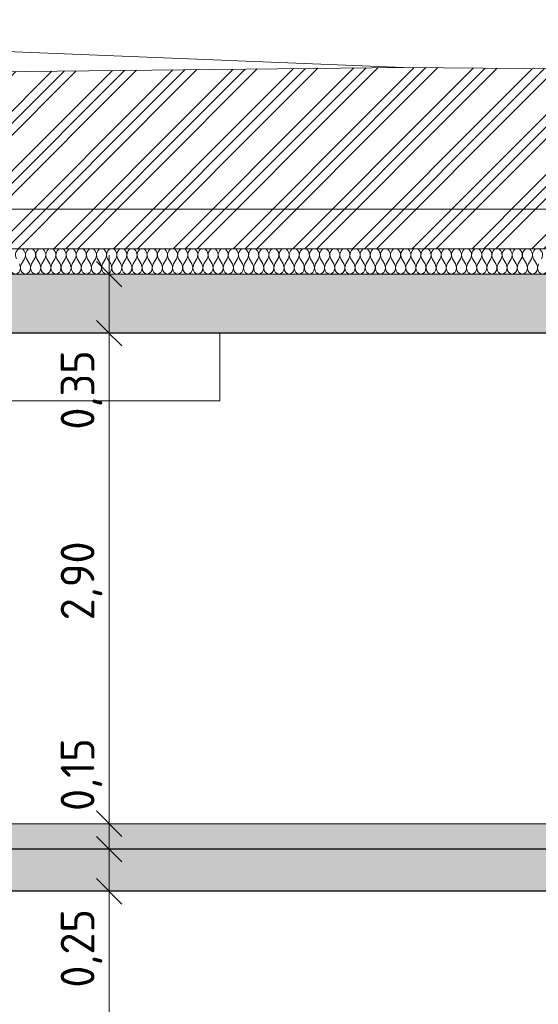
# Model space of a CAD drawing. Header units: millimetres. Extents: x -7244281 to -6598479, y 5719953 to 5938280.
# Tile 4 of 73: x -6805041 to -6801972, y 5729129 to 5734951. Entities that reach past the tile are written whole.
import ezdxf

# ---------------------------------------------------------------- set-up
doc = ezdxf.new("R2010")
doc.units = ezdxf.units.MM
doc.header["$MEASUREMENT"] = 0
doc.set_wipeout_variables(frame=1)
doc.linetypes.add('Wipeout_Contour', pattern=[1000, 0, -1000])
for name, color, linetype, lineweight in [('0_Ном._пера__1', 7, 'Continuous', 0), ('0_Ном._пера__120', 7, 'Continuous', 0), ('АР-Перекрытия_Приямки.АР_Ном._пера__1', 7, 'Continuous', 30), ('АР-Перекрытия_Приямки.АР_Ном._пера__101', 252, 'Continuous', 0), ('АР-Разуклонка кровли_Ном._пера__1', 7, 'Continuous', 0), ('АР-Чертеж-Размеры.АР_Ном._пера__1', 7, 'Continuous', 0), ('Местность - Рельеф_Ном._пера__1', 7, 'Continuous', 0)]:
    doc.layers.add(name, color=color, linetype=linetype, lineweight=lineweight)
for name, color, linetype in [('АР-Перекрытия_Приямки.АР', 7, 'Continuous'), ('АР-Разуклонка кровли', 7, 'Continuous'), ('АР-Чертеж-Размеры.АР', 7, 'Continuous'), ('Местность - Рельеф', 7, 'Continuous')]:
    doc.layers.add(name, color=color, linetype=linetype)
doc.layers.add('АР-Перекрытия_Приямки.АР_Ном._пера__180', color=7, linetype='Continuous', lineweight=5, true_color=0xd6cda7)
doc.styles.add('РЎР“Р•РќР•Р\xa0Р\x98Р\xa0_РЎРўР\x98Р›Р¬_2', font='GOST_Common.ttf')
doc.dimstyles.new('СГЕНЕРИР_СТИЛЬ__3', dxfattribs={"dimtxt": 200, "dimasz": 142.5, "dimexe": 0.18, "dimexo": 300000, "dimgap": 0, "dimtad": 1, "dimlfac": 0.001, "dimzin": 0, "dimdsep": 46, "dimtxsty": 'РЎР“Р•РќР•Р\xa0Р\x98Р\xa0_РЎРўР\x98Р›Р¬_2', "dimblk": 'ARROWHEAD_6', "dimblk1": 'ARROWHEAD_6', "dimblk2": 'ARROWHEAD_6', "dimcen": 0.09, "dimclrd": 7, "dimclre": 7, "dimclrt": 7, "dimadec": 0, "dimazin": 0, "dimtfac": 1, "dimtdec": 4, "dimtmove": 0, "dimatfit": 3, "dimfxl": 1, "dimtolj": 1, "dimtzin": 0, "dimarcsym": 0})
pattern_1 = [(45, (-6283484.88, 5731196.98), (-84.852814, 84.852814), []), (45, (-6283527.3, 5731239.41), (-84.852814, 84.852814), [90, -30, 0, -30])]

# ---------------------------------------------------------------- blocks, each defined once
blk = doc.blocks.new('Элемент Разреза_6_1', base_point=(-6283484.9, 5731197))
at = {"layer": 'АР-Перекрытия_Приямки.АР_Ном._пера__101', "linetype": 'Continuous', "lineweight": 0}
h = blk.add_hatch(dxfattribs=at)
h.set_pattern_fill('ЖЕЛЕЗОБЕТОН__PROJECT__0001', color=252, style=0, pattern_type=2)
h.set_pattern_definition(pattern_1)
h.paths.add_polyline_path([(-6808853.1, 5733097), (-6767056.6, 5733097), (-6767056.6, 5733447), (-6808853.1, 5733447)])
at = {"layer": 'АР-Перекрытия_Приямки.АР_Ном._пера__1', "color": 7, "linetype": 'Continuous', "lineweight": 30}
for p, q in [((-6767056.6, 5733447), (-6808853.1, 5733447)), ((-6796956.6, 5733097), (-6808853.1, 5733097))]:
    blk.add_line(p, q, dxfattribs=at)
blk = doc.blocks.new('Элемент Разреза_9_1', base_point=(-6283484.9, 5731197))
at = {"layer": 'Местность - Рельеф', "linetype": 'Continuous', "lineweight": 0, "true_color": 0x000000}
h = blk.add_hatch(dxfattribs=at)
h.set_pattern_fill('АЛЮМИНИЙ_0001', color=18, style=0, pattern_type=2)
h.set_pattern_definition([(45, (-6283484.88, 5731196.98), (-176.7767, 176.7767), []), (45, (-6283520.23, 5731232.34), (-176.7767, 176.7767), []), (45, (-6283555.6, 5731267.7), (-176.7767, 176.7767), [])])
h.paths.add_polyline_path([(-6808853.1, 5733447), (-6767056.6, 5733447), (-6767056.6, 5729797), (-6764184.8, 5729797), (-6764184.8, 5734950.9), (-6765000.5, 5734934), (-6768199.7, 5734932.4), (-6777057.5, 5734897), (-6783555, 5734762.4), (-6785794.5, 5734713.8), (-6789811.1, 5734630.6), (-6797346.2, 5734623.6), (-6802770.1, 5734669), (-6808169.9, 5734610.5), (-6808294.5, 5734612.9), (-6808853.1, 5734614.7)])
at = {"layer": 'Местность - Рельеф_Ном._пера__1', "color": 7, "linetype": 'Continuous', "lineweight": 0}
blk.add_line((-6808853.1, 5734911.9), (-6802770.1, 5734669), dxfattribs=at)
at = {"layer": 'Местность - Рельеф_Ном._пера__1', "color": 7, "linetype": 'Continuous', "lineweight": 0, "flags": 128}
blk.add_lwpolyline([(-6808853.1, 5734614.7), (-6808294.5, 5734612.9), (-6808169.9, 5734610.5), (-6802770.1, 5734669), (-6797346.2, 5734623.6), (-6789811.1, 5734630.6), (-6785794.5, 5734713.8), (-6783555, 5734762.4), (-6777057.5, 5734897), (-6768199.7, 5734932.4), (-6765000.5, 5734934), (-6764184.8, 5734950.9)], dxfattribs=at)
blk = doc.blocks.new('Элемент Разреза_12_1', base_point=(-6283484.9, 5731197))
at = {"layer": 'АР-Разуклонка кровли_Ном._пера__1', "color": 7, "linetype": 'Continuous', "lineweight": 0, "flags": 128}
blk.add_lwpolyline([(-6767056.6, 5733787), (-6769790.5, 5733831.5), (-6808853.1, 5733831.5)], dxfattribs=at)
blk = doc.blocks.new('Элемент Разреза_18_1', base_point=(-6283484.9, 5731197))
at = {"layer": 'АР-Перекрытия_Приямки.АР_Ном._пера__101', "linetype": 'Continuous', "lineweight": 0}
h = blk.add_hatch(dxfattribs=at)
h.set_pattern_fill('ЖЕЛЕЗОБЕТОН__PROJECT__0001', color=252, style=0, pattern_type=2)
h.set_pattern_definition(pattern_1)
h.paths.add_polyline_path([(-6808853.1, 5729797), (-6796706.6, 5729797), (-6796706.6, 5730047), (-6796956.6, 5730047), (-6808853.1, 5730047)])
at = {"layer": 'АР-Перекрытия_Приямки.АР_Ном._пера__180', "linetype": 'Continuous', "lineweight": 0, "true_color": 0xf4f1e8}
blk.add_hatch(color=7, dxfattribs=at).paths.add_polyline_path([(-6808853.1, 5730047), (-6796956.6, 5730047), (-6796956.6, 5730197), (-6808853.1, 5730197)])
at = {"layer": 'АР-Перекрытия_Приямки.АР_Ном._пера__1', "color": 7, "linetype": 'Continuous', "lineweight": 0}
blk.add_line((-6796956.6, 5730197), (-6808853.1, 5730197), dxfattribs=at)
at = {"layer": 'АР-Перекрытия_Приямки.АР_Ном._пера__1', "color": 7, "linetype": 'Continuous', "lineweight": 30}
for p, q in [((-6796956.6, 5730047), (-6808853.1, 5730047)), ((-6796706.6, 5729797), (-6806056.6, 5729797))]:
    blk.add_line(p, q, dxfattribs=at)
blk = doc.blocks.new('*X55', base_point=(-6283484.9, 5731197))
at = {"layer": '0_Ном._пера__1', "color": 7, "linetype": 'Continuous', "lineweight": 0}
for p, q in [((-6805030.5, 5733507), (-6805012.5, 5733537)), ((-6804982.5, 5733507), (-6805000.5, 5733537)), ((-6804970.5, 5733507), (-6804952.5, 5733537)), ((-6804922.5, 5733507), (-6804940.5, 5733537)), ((-6804910.5, 5733507), (-6804892.5, 5733537)), ((-6804862.5, 5733507), (-6804880.5, 5733537)), ((-6804850.5, 5733507), (-6804832.5, 5733537)), ((-6804802.5, 5733507), (-6804820.5, 5733537)), ((-6804790.5, 5733507), (-6804772.5, 5733537)), ((-6804742.5, 5733507), (-6804760.5, 5733537)), ((-6804730.5, 5733507), (-6804712.5, 5733537)), ((-6804682.5, 5733507), (-6804700.5, 5733537)), ((-6804670.5, 5733507), (-6804652.5, 5733537)), ((-6804622.5, 5733507), (-6804640.5, 5733537)), ((-6804610.5, 5733507), (-6804592.5, 5733537)), ((-6804562.5, 5733507), (-6804580.5, 5733537)), ((-6804550.5, 5733507), (-6804532.5, 5733537)), ((-6804502.5, 5733507), (-6804520.5, 5733537)), ((-6804490.5, 5733507), (-6804472.5, 5733537)), ((-6804442.5, 5733507), (-6804460.5, 5733537)), ((-6804430.5, 5733507), (-6804412.5, 5733537)), ((-6804382.5, 5733507), (-6804400.5, 5733537)), ((-6804370.5, 5733507), (-6804352.5, 5733537)), ((-6804322.5, 5733507), (-6804340.5, 5733537)), ((-6804310.5, 5733507), (-6804292.5, 5733537)), ((-6804262.5, 5733507), (-6804280.5, 5733537)), ((-6804250.5, 5733507), (-6804232.5, 5733537)), ((-6804202.5, 5733507), (-6804220.5, 5733537)), ((-6804190.5, 5733507), (-6804172.5, 5733537)), ((-6804142.5, 5733507), (-6804160.5, 5733537)), ((-6804130.5, 5733507), (-6804112.5, 5733537)), ((-6804082.5, 5733507), (-6804100.5, 5733537)), ((-6804070.5, 5733507), (-6804052.5, 5733537)), ((-6804022.5, 5733507), (-6804040.5, 5733537)), ((-6804010.5, 5733507), (-6803992.5, 5733537)), ((-6803962.5, 5733507), (-6803980.5, 5733537)), ((-6803950.5, 5733507), (-6803932.5, 5733537)), ((-6803902.5, 5733507), (-6803920.5, 5733537)), ((-6803890.5, 5733507), (-6803872.5, 5733537)), ((-6803842.5, 5733507), (-6803860.5, 5733537)), ((-6803830.5, 5733507), (-6803812.5, 5733537)), ((-6803782.5, 5733507), (-6803800.5, 5733537)), ((-6803770.5, 5733507), (-6803752.5, 5733537)), ((-6803722.5, 5733507), (-6803740.5, 5733537)), ((-6803710.5, 5733507), (-6803692.5, 5733537)), ((-6803662.5, 5733507), (-6803680.5, 5733537)), ((-6803650.5, 5733507), (-6803632.5, 5733537)), ((-6803602.5, 5733507), (-6803620.5, 5733537)), ((-6803590.5, 5733507), (-6803572.5, 5733537)), ((-6803542.5, 5733507), (-6803560.5, 5733537)), ((-6803530.5, 5733507), (-6803512.5, 5733537)), ((-6803482.5, 5733507), (-6803500.5, 5733537)), ((-6803470.5, 5733507), (-6803452.5, 5733537)), ((-6803422.5, 5733507), (-6803440.5, 5733537)), ((-6803410.5, 5733507), (-6803392.5, 5733537)), ((-6803362.5, 5733507), (-6803380.5, 5733537)), ((-6803350.5, 5733507), (-6803332.5, 5733537)), ((-6803302.5, 5733507), (-6803320.5, 5733537)), ((-6803290.5, 5733507), (-6803272.5, 5733537)), ((-6803242.5, 5733507), (-6803260.5, 5733537)), ((-6803230.5, 5733507), (-6803212.5, 5733537)), ((-6803182.5, 5733507), (-6803200.5, 5733537)), ((-6803170.5, 5733507), (-6803152.5, 5733537)), ((-6803122.5, 5733507), (-6803140.5, 5733537)), ((-6803110.5, 5733507), (-6803092.5, 5733537)), ((-6803062.5, 5733507), (-6803080.5, 5733537)), ((-6803050.5, 5733507), (-6803032.5, 5733537)), ((-6803002.5, 5733507), (-6803020.5, 5733537)), ((-6802990.5, 5733507), (-6802972.5, 5733537)), ((-6802942.5, 5733507), (-6802960.5, 5733537)), ((-6802930.5, 5733507), (-6802912.5, 5733537)), ((-6802882.5, 5733507), (-6802900.5, 5733537)), ((-6802870.5, 5733507), (-6802852.5, 5733537)), ((-6802822.5, 5733507), (-6802840.5, 5733537)), ((-6802810.5, 5733507), (-6802792.5, 5733537)), ((-6802762.5, 5733507), (-6802780.5, 5733537)), ((-6802750.5, 5733507), (-6802732.5, 5733537)), ((-6802702.5, 5733507), (-6802720.5, 5733537)), ((-6802690.5, 5733507), (-6802672.5, 5733537)), ((-6802642.5, 5733507), (-6802660.5, 5733537)), ((-6802630.5, 5733507), (-6802612.5, 5733537)), ((-6802582.5, 5733507), (-6802600.5, 5733537)), ((-6802570.5, 5733507), (-6802552.5, 5733537)), ((-6802522.5, 5733507), (-6802540.5, 5733537)), ((-6802510.5, 5733507), (-6802492.5, 5733537)), ((-6802462.5, 5733507), (-6802480.5, 5733537)), ((-6802450.5, 5733507), (-6802432.5, 5733537)), ((-6802402.5, 5733507), (-6802420.5, 5733537)), ((-6802390.5, 5733507), (-6802372.5, 5733537)), ((-6802342.5, 5733507), (-6802360.5, 5733537)), ((-6802330.5, 5733507), (-6802312.5, 5733537)), ((-6802282.5, 5733507), (-6802300.5, 5733537)), ((-6802270.5, 5733507), (-6802252.5, 5733537)), ((-6802222.5, 5733507), (-6802240.5, 5733537)), ((-6802210.5, 5733507), (-6802192.5, 5733537)), ((-6802162.5, 5733507), (-6802180.5, 5733537)), ((-6802150.5, 5733507), (-6802132.5, 5733537)), ((-6802102.5, 5733507), (-6802120.5, 5733537)), ((-6802090.5, 5733507), (-6802072.5, 5733537)), ((-6802042.5, 5733507), (-6802060.5, 5733537)), ((-6802030.5, 5733507), (-6802012.5, 5733537)), ((-6801982.5, 5733507), (-6802000.5, 5733537))]:
    blk.add_line(p, q, dxfattribs=at)
for centre, start_param, end_param in [((-6805036.5, 5733559.5), 0, 2.214297), ((-6805036.5, 5733559.5), 4.068888, 6.283185), ((-6804976.5, 5733559.5), 0, 2.214297), ((-6804976.5, 5733559.5), 4.068888, 6.283185), ((-6804916.5, 5733559.5), 0, 2.214297), ((-6804916.5, 5733559.5), 4.068888, 6.283185), ((-6804856.5, 5733559.5), 0, 2.214297), ((-6804856.5, 5733559.5), 4.068888, 6.283185), ((-6804796.5, 5733559.5), 0, 2.214297), ((-6804796.5, 5733559.5), 4.068888, 6.283185), ((-6804736.5, 5733559.5), 0, 2.214297), ((-6804736.5, 5733559.5), 4.068888, 6.283185), ((-6804676.5, 5733559.5), 0, 2.214297), ((-6804676.5, 5733559.5), 4.068888, 6.283185), ((-6804616.5, 5733559.5), 0, 2.214297), ((-6804616.5, 5733559.5), 4.068888, 6.283185), ((-6804556.5, 5733559.5), 0, 2.214297), ((-6804556.5, 5733559.5), 4.068888, 6.283185), ((-6804496.5, 5733559.5), 0, 2.214297), ((-6804496.5, 5733559.5), 4.068888, 6.283185), ((-6804436.5, 5733559.5), 0, 2.214297), ((-6804436.5, 5733559.5), 4.068888, 6.283185), ((-6804376.5, 5733559.5), 0, 2.214297), ((-6804376.5, 5733559.5), 4.068888, 6.283185), ((-6804316.5, 5733559.5), 0, 2.214297), ((-6804316.5, 5733559.5), 4.068888, 6.283185), ((-6804256.5, 5733559.5), 0, 2.214297), ((-6804256.5, 5733559.5), 4.068888, 6.283185), ((-6804196.5, 5733559.5), 0, 2.214297), ((-6804196.5, 5733559.5), 4.068888, 6.283185), ((-6804136.5, 5733559.5), 0, 2.214297), ((-6804136.5, 5733559.5), 4.068888, 6.283185), ((-6804076.5, 5733559.5), 0, 2.214297), ((-6804076.5, 5733559.5), 4.068888, 6.283185), ((-6804016.5, 5733559.5), 0, 2.214297), ((-6804016.5, 5733559.5), 4.068888, 6.283185), ((-6803956.5, 5733559.5), 0, 2.214297), ((-6803956.5, 5733559.5), 4.068888, 6.283185), ((-6803896.5, 5733559.5), 0, 2.214297), ((-6803896.5, 5733559.5), 4.068888, 6.283185), ((-6803836.5, 5733559.5), 0, 2.214297), ((-6803836.5, 5733559.5), 4.068888, 6.283185), ((-6803776.5, 5733559.5), 0, 2.214297), ((-6803776.5, 5733559.5), 4.068888, 6.283185), ((-6803716.5, 5733559.5), 0, 2.214297), ((-6803716.5, 5733559.5), 4.068888, 6.283185), ((-6803656.5, 5733559.5), 0, 2.214297), ((-6803656.5, 5733559.5), 4.068888, 6.283185), ((-6803596.5, 5733559.5), 0, 2.214297), ((-6803596.5, 5733559.5), 4.068888, 6.283185), ((-6803536.5, 5733559.5), 0, 2.214297), ((-6803536.5, 5733559.5), 4.068888, 6.283185), ((-6803476.5, 5733559.5), 0, 2.214297), ((-6803476.5, 5733559.5), 4.068888, 6.283185), ((-6803416.5, 5733559.5), 0, 2.214297), ((-6803416.5, 5733559.5), 4.068888, 6.283185), ((-6803356.5, 5733559.5), 0, 2.214297), ((-6803356.5, 5733559.5), 4.068888, 6.283185), ((-6803296.5, 5733559.5), 0, 2.214297), ((-6803296.5, 5733559.5), 4.068888, 6.283185), ((-6803236.5, 5733559.5), 0, 2.214297), ((-6803236.5, 5733559.5), 4.068888, 6.283185), ((-6803176.5, 5733559.5), 0, 2.214297), ((-6803176.5, 5733559.5), 4.068888, 6.283185), ((-6803116.5, 5733559.5), 0, 2.214297), ((-6803116.5, 5733559.5), 4.068888, 6.283185), ((-6803056.5, 5733559.5), 0, 2.214297), ((-6803056.5, 5733559.5), 4.068888, 6.283185), ((-6802996.5, 5733559.5), 0, 2.214297), ((-6802996.5, 5733559.5), 4.068888, 6.283185), ((-6802936.5, 5733559.5), 0, 2.214297), ((-6802936.5, 5733559.5), 4.068888, 6.283185), ((-6802876.5, 5733559.5), 0, 2.214297), ((-6802876.5, 5733559.5), 4.068888, 6.283185), ((-6802816.5, 5733559.5), 0, 2.214297), ((-6802816.5, 5733559.5), 4.068888, 6.283185), ((-6802756.5, 5733559.5), 0, 2.214297), ((-6802756.5, 5733559.5), 4.068888, 6.283185), ((-6802696.5, 5733559.5), 0, 2.214297), ((-6802696.5, 5733559.5), 4.068888, 6.283185), ((-6802636.5, 5733559.5), 0, 2.214297), ((-6802636.5, 5733559.5), 4.068888, 6.283185), ((-6802576.5, 5733559.5), 0, 2.214297), ((-6802576.5, 5733559.5), 4.068888, 6.283185), ((-6802516.5, 5733559.5), 0, 2.214297), ((-6802516.5, 5733559.5), 4.068888, 6.283185), ((-6802456.5, 5733559.5), 0, 2.214297), ((-6802456.5, 5733559.5), 4.068888, 6.283185), ((-6802396.5, 5733559.5), 0, 2.214297), ((-6802396.5, 5733559.5), 4.068888, 6.283185), ((-6802336.5, 5733559.5), 0, 2.214297), ((-6802336.5, 5733559.5), 4.068888, 6.283185), ((-6802276.5, 5733559.5), 0, 2.214297), ((-6802276.5, 5733559.5), 4.068888, 6.283185), ((-6802216.5, 5733559.5), 0, 2.214297), ((-6802216.5, 5733559.5), 4.068888, 6.283185), ((-6802156.5, 5733559.5), 0, 2.214297), ((-6802156.5, 5733559.5), 4.068888, 6.283185), ((-6802096.5, 5733559.5), 0, 2.214297), ((-6802096.5, 5733559.5), 4.068888, 6.283185), ((-6802036.5, 5733559.5), 0, 2.214297), ((-6802036.5, 5733559.5), 4.068888, 6.283185), ((-6801976.5, 5733559.5), 0, 2.214297), ((-6801976.5, 5733559.5), 4.068888, 6.283185), ((-6805066.5, 5733484.5), 0.927295, 5.35589), ((-6805006.5, 5733484.5), 0.927295, 5.35589), ((-6804946.5, 5733484.5), 0.927295, 5.35589), ((-6804886.5, 5733484.5), 0.927295, 5.35589), ((-6804826.5, 5733484.5), 0.927295, 5.35589), ((-6804766.5, 5733484.5), 0.927295, 5.35589), ((-6804706.5, 5733484.5), 0.927295, 5.35589), ((-6804646.5, 5733484.5), 0.927295, 5.35589), ((-6804586.5, 5733484.5), 0.927295, 5.35589), ((-6804526.5, 5733484.5), 0.927295, 5.35589), ((-6804466.5, 5733484.5), 0.927295, 5.35589), ((-6804406.5, 5733484.5), 0.927295, 5.35589), ((-6804346.5, 5733484.5), 0.927295, 5.35589), ((-6804286.5, 5733484.5), 0.927295, 5.35589), ((-6804226.5, 5733484.5), 0.927295, 5.35589), ((-6804166.5, 5733484.5), 0.927295, 5.35589), ((-6804106.5, 5733484.5), 0.927295, 5.35589), ((-6804046.5, 5733484.5), 0.927295, 5.35589), ((-6803986.5, 5733484.5), 0.927295, 5.35589), ((-6803926.5, 5733484.5), 0.927295, 5.35589), ((-6803866.5, 5733484.5), 0.927295, 5.35589), ((-6803806.5, 5733484.5), 0.927295, 5.35589), ((-6803746.5, 5733484.5), 0.927295, 5.35589), ((-6803686.5, 5733484.5), 0.927295, 5.35589), ((-6803626.5, 5733484.5), 0.927295, 5.35589), ((-6803566.5, 5733484.5), 0.927295, 5.35589), ((-6803506.5, 5733484.5), 0.927295, 5.35589), ((-6803446.5, 5733484.5), 0.927295, 5.35589), ((-6803386.5, 5733484.5), 0.927295, 5.35589), ((-6803326.5, 5733484.5), 0.927295, 5.35589), ((-6803266.5, 5733484.5), 0.927295, 5.35589), ((-6803206.5, 5733484.5), 0.927295, 5.35589), ((-6803146.5, 5733484.5), 0.927295, 5.35589), ((-6803086.5, 5733484.5), 0.927295, 5.35589), ((-6803026.5, 5733484.5), 0.927295, 5.35589), ((-6802966.5, 5733484.5), 0.927295, 5.35589), ((-6802906.5, 5733484.5), 0.927295, 5.35589), ((-6802846.5, 5733484.5), 0.927295, 5.35589), ((-6802786.5, 5733484.5), 0.927295, 5.35589), ((-6802726.5, 5733484.5), 0.927295, 5.35589), ((-6802666.5, 5733484.5), 0.927295, 5.35589), ((-6802606.5, 5733484.5), 0.927295, 5.35589), ((-6802546.5, 5733484.5), 0.927295, 5.35589), ((-6802486.5, 5733484.5), 0.927295, 5.35589), ((-6802426.5, 5733484.5), 0.927295, 5.35589), ((-6802366.5, 5733484.5), 0.927295, 5.35589), ((-6802306.5, 5733484.5), 0.927295, 5.35589), ((-6802246.5, 5733484.5), 0.927295, 5.35589), ((-6802186.5, 5733484.5), 0.927295, 5.35589), ((-6802126.5, 5733484.5), 0.927295, 5.35589), ((-6802066.5, 5733484.5), 0.927295, 5.35589), ((-6802006.5, 5733484.5), 0.927295, 5.35589), ((-6801946.5, 5733484.5), 0.927295, 5.35589)]:
    blk.add_ellipse(centre, major_axis=(0, 37.5), ratio=0.8, start_param=start_param, end_param=end_param, dxfattribs=at)
blk = doc.blocks.new('Штриховка_1_1', base_point=(-6283484.9, 5731197))
at = {"color": 254, "linetype": 'Wipeout_Contour', "lineweight": 0, "ltscale": 35541248.03680699}
blk.add_wipeout([(-6808853.1, 5733447), (-6766906.4, 5733447), (-6766906.4, 5733597), (-6808853.1, 5733597)], dxfattribs=at)
at = {"layer": '0_Ном._пера__1', "color": 7, "linetype": 'Continuous', "lineweight": 0, "flags": 128}
blk.add_lwpolyline([(-6808853.1, 5733447), (-6808853.1, 5733597), (-6766906.4, 5733597), (-6766906.4, 5733447)], close=True, dxfattribs=at)
at = {"layer": '0_Ном._пера__1', "color": 7, "linetype": 'Continuous', "lineweight": 0}
blk.add_blockref('*X55', (-6283484.9, 5731197), dxfattribs=at)
blk = doc.blocks.new('*D65', base_point=(-6283484.9, 5731197))
at = {"layer": 'АР-Чертеж-Размеры.АР_Ном._пера__1', "color": 7, "linetype": 'Continuous', "lineweight": 0, "transparency": 16777216}
for p, q in [((-6804586.9, 5729872), (-6804436.9, 5729722)), ((-6804371.3, 5729797), (-6804652.6, 5729797)), ((-6804511.9, 5726597), (-6804511.9, 5729797)), ((-6804586.9, 5726672), (-6804436.9, 5726522)), ((-6804371.3, 5726597), (-6804652.6, 5726597)), ((-6804511.9, 5726484.5), (-6804511.9, 5726597))]:
    blk.add_line(p, q, dxfattribs=at)
at = {"layer": 'АР-Чертеж-Размеры.АР_Ном._пера__1', "color": 7, "lineweight": 0, "transparency": 16777216, "char_height": 200, "attachment_point": 7, "rotation": 90, "style": 'РЎР“Р•РќР•Р\xa0Р\x98Р\xa0_РЎРўР\x98Р›Р¬_2'}
for s, insert in [('\\A1;{\\pql;\\fGOST Common|b0|i0|c204|p0;\\W1.000000;0,25}', (-6804551.9, 5729227.1)), ('\\A1;{\\pql;\\fGOST Common|b0|i0|c204|p0;\\W1.000000;3,20}', (-6804551.9, 5727949.5))]:
    blk.add_mtext(s, dxfattribs=dict(at, insert=insert))
blk = doc.blocks.new('ARROWHEAD_6')
at = {"color": 0, "linetype": 'Continuous', "lineweight": 0}
for p, q in [((-0.5, -0.5), (0.5, 0.5)), ((0, 0), (-1, 0))]:
    blk.add_line(p, q, dxfattribs=at)
blk = doc.blocks.new('*D66', base_point=(-6283484.9, 5731197))
at = {"layer": 'АР-Чертеж-Размеры.АР_Ном._пера__1', "color": 7, "linetype": 'Continuous', "lineweight": 0, "transparency": 16777216}
for p, q in [((-6804586.9, 5730122), (-6804436.9, 5729972)), ((-6804371.3, 5730047), (-6804652.6, 5730047)), ((-6804511.9, 5729797), (-6804511.9, 5730047)), ((-6804586.9, 5729872), (-6804436.9, 5729722)), ((-6804371.3, 5729797), (-6804652.6, 5729797))]:
    blk.add_line(p, q, dxfattribs=at)
blk = doc.blocks.new('*D67', base_point=(-6283484.9, 5731197))
at = {"layer": 'АР-Чертеж-Размеры.АР_Ном._пера__1', "color": 7, "linetype": 'Continuous', "lineweight": 0, "transparency": 16777216}
for p, q in [((-6804511.9, 5730197), (-6804511.9, 5733097)), ((-6804586.9, 5730272), (-6804436.9, 5730122)), ((-6804371.3, 5730197), (-6804652.6, 5730197)), ((-6804511.9, 5730047), (-6804511.9, 5730197)), ((-6804586.9, 5730122), (-6804436.9, 5729972)), ((-6804371.3, 5730047), (-6804652.6, 5730047))]:
    blk.add_line(p, q, dxfattribs=at)
blk = doc.blocks.new('*D68', base_point=(-6283484.9, 5731197))
at = {"layer": 'АР-Чертеж-Размеры.АР_Ном._пера__1', "color": 7, "linetype": 'Continuous', "lineweight": 0, "transparency": 16777216}
for p, q in [((-6804586.9, 5733172), (-6804436.9, 5733022)), ((-6804371.3, 5733097), (-6804652.6, 5733097)), ((-6804511.9, 5730197), (-6804511.9, 5733097)), ((-6804586.9, 5730272), (-6804436.9, 5730122))]:
    blk.add_line(p, q, dxfattribs=at)
at = {"layer": 'АР-Чертеж-Размеры.АР_Ном._пера__1', "color": 7, "lineweight": 0, "transparency": 16777216, "char_height": 200, "attachment_point": 7, "rotation": 90, "style": 'РЎР“Р•РќР•Р\xa0Р\x98Р\xa0_РЎРўР\x98Р›Р¬_2'}
for s, insert in [('\\A1;{\\pql;\\fGOST Common|b0|i0|c204|p0;\\W1.000000;0,35}', (-6804551.9, 5732527.1)), ('\\A1;{\\pql;\\fGOST Common|b0|i0|c204|p0;\\W1.000000;2,90}', (-6804551.9, 5731399.5)), ('\\A1;{\\pql;\\fGOST Common|b0|i0|c204|p0;\\W1.000000;0,15}', (-6804551.9, 5730272))]:
    blk.add_mtext(s, dxfattribs=dict(at, insert=insert))
blk = doc.blocks.new('*D69', base_point=(-6283484.9, 5731197))
at = {"layer": 'АР-Чертеж-Размеры.АР_Ном._пера__1', "color": 7, "linetype": 'Continuous', "lineweight": 0, "transparency": 16777216}
for p, q in [((-6804511.9, 5733447), (-6804511.9, 5733559.5)), ((-6804436.9, 5733372), (-6804586.9, 5733522)), ((-6804371.3, 5733447), (-6804652.6, 5733447)), ((-6804511.9, 5733097), (-6804511.9, 5733447)), ((-6804586.9, 5733172), (-6804436.9, 5733022)), ((-6804371.3, 5733097), (-6804652.6, 5733097))]:
    blk.add_line(p, q, dxfattribs=at)

msp = doc.modelspace()

# ---------------------------------------------------------------- linework, layer by layer
at = {"layer": '0_Ном._пера__120', "color": 7, "linetype": 'Continuous', "lineweight": 0}
msp.add_lwpolyline([(-6807456.617, 5733096.982), (-6803856.617, 5733096.982), (-6803856.617, 5732696.982), (-6807456.617, 5732696.982)], close=True, dxfattribs=at)

# ---------------------------------------------------------------- block references
at = {"layer": 'АР-Перекрытия_Приямки.АР', "lineweight": 0}
for name in ['Элемент Разреза_6_1', 'Элемент Разреза_18_1']:
    msp.add_blockref(name, (-6283484.878, 5731196.982), dxfattribs=at)
at = {"layer": 'АР-Разуклонка кровли', "lineweight": 0}
msp.add_blockref('Элемент Разреза_12_1', (-6283484.878, 5731196.982), dxfattribs=at)
at = {"layer": 'Местность - Рельеф', "lineweight": 0}
msp.add_blockref('Элемент Разреза_9_1', (-6283484.878, 5731196.982), dxfattribs=at)

# ---------------------------------------------------------------- dimensions: what is measured, and where the dimension line sits
at = {"layer": 'АР-Чертеж-Размеры.АР', "color": 7, "linetype": 'Continuous', "lineweight": 0}
for base, p1, p2, picture, middle in [((-6804511.949, 5730046.982), (-6787954.876, 5729796.982), (-6802028.836, 5730046.982), '*D66', (-6804651.949, 5729485.976)), ((-6804511.949, 5729796.982), (-6788154.876, 5726596.982), (-6787954.876, 5729796.982), '*D65', (-6804651.949, 5728208.437))]:
    dim = msp.add_linear_dim(base=base, p1=p1, p2=p2, angle=90, dimstyle='СГЕНЕРИР_СТИЛЬ__3', dxfattribs=at)
    dim.commit()
    dim.dimension.update_dxf_attribs({"geometry": picture, "text_midpoint": middle, "dimtype": 160, "text_rotation": 90})

# ---------------------------------------------------------------- next in the draw order: block references
at = {"layer": '0_Ном._пера__1', "color": 7, "linetype": 'Continuous', "lineweight": 0}
msp.add_blockref('Штриховка_1_1', (-6283484.878, 5731196.982), dxfattribs=at)

# ---------------------------------------------------------------- next in the draw order: wipeouts: each hides what was drawn before it
at = {"color": 254, "linetype": 'Wipeout_Contour', "lineweight": 0, "ltscale": 35593948.05924985}
msp.add_wipeout([(-6807456.617, 5733096.982), (-6803856.617, 5733096.982), (-6803856.617, 5732696.982), (-6807456.617, 5732696.982)], dxfattribs=at)

# ---------------------------------------------------------------- next in the draw order: linework, layer by layer
at = {"layer": '0_Ном._пера__1', "color": 7, "linetype": 'Continuous', "lineweight": 0, "flags": 128}
msp.add_lwpolyline([(-6807456.617, 5733096.982), (-6803856.617, 5733096.982), (-6803856.617, 5732696.982), (-6807456.617, 5732696.982)], close=True, dxfattribs=at)

# ---------------------------------------------------------------- next in the draw order: dimensions: what is measured, and where the dimension line sits
at = {"layer": 'АР-Чертеж-Размеры.АР', "color": 7, "linetype": 'Continuous', "lineweight": 0}
for base, p1, p2, picture, middle in [((-6804511.949, 5733446.982), (-6787954.876, 5733096.982), (-6787954.876, 5733446.982), '*D69', (-6804651.949, 5732785.976)), ((-6804511.949, 5733096.982), (-6788154.876, 5730196.982), (-6787954.876, 5733096.982), '*D68', (-6804651.949, 5731658.437)), ((-6804511.949, 5730196.982), (-6802028.836, 5730046.982), (-6788154.876, 5730196.982), '*D67', (-6804651.949, 5730530.898))]:
    dim = msp.add_linear_dim(base=base, p1=p1, p2=p2, angle=90, dimstyle='СГЕНЕРИР_СТИЛЬ__3', dxfattribs=at)
    dim.commit()
    dim.dimension.update_dxf_attribs({"geometry": picture, "text_midpoint": middle, "dimtype": 160, "text_rotation": 90})

doc.saveas('drawing.dxf')
